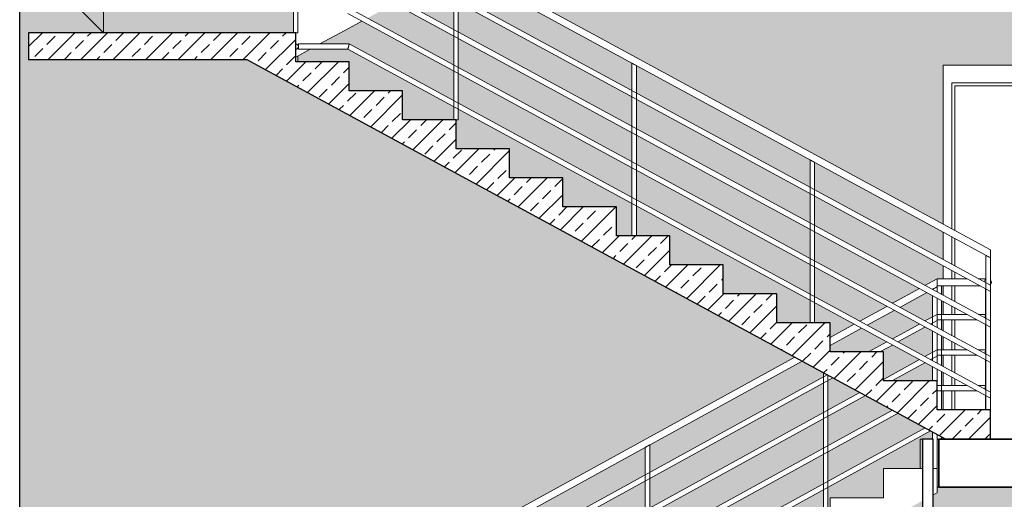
# Model space of a CAD drawing. Header units: centimetres. Extents: x 8603 to 10796, y -400 to 1711.
# Tile 3 of 20: x 8881 to 9433, y -34 to 235. Entities that reach past the tile are written whole.
import ezdxf

# ---------------------------------------------------------------- set-up
doc = ezdxf.new("R2010")
doc.units = ezdxf.units.CM
doc.linetypes.add('Środek _2_', pattern=[3.175, 0.635, -0.475, 1.59, -0.475])
for name, color, linetype, lineweight in [('A-DOOR', 31, 'Continuous', 9), ('A-DOOR-FRAM', 31, 'Continuous', 9), ('A-FLOR', 192, 'Continuous', 9), ('A-FLOR-HRAL', 11, 'Continuous', 9), ('A-WALL', 113, 'Continuous', 9), ('A-WALL-PATT', 111, 'Continuous', 9), ('G-ANNO-DIMS', 111, 'Continuous', 9), ('S-STRS', 31, 'Continuous', 9)]:
    doc.layers.add(name, color=color, linetype=linetype, lineweight=lineweight)
pattern_1 = [(45, (9630.503, 545.5), (-9.1238, 9.1238), []), (45, (9639.627, 545.5), (-9.1238, 9.1238), [6.452, -3.226])]

# ---------------------------------------------------------------- blocks, each defined once
blk = doc.blocks.new('Poręcz - 25 mm-V1-Przekrój 7')
at = {"layer": 'A-FLOR-HRAL'}
for p, q in [((9124.46, 265.39), (9124.46, 179.26)), ((9126.96, 179.26), (9126.96, 264.03)), ((9126.96, 179.26), (9125.71, 179.26))]:
    blk.add_line(p, q, dxfattribs=at)
at = {"layer": 'A-FLOR-HRAL', "flags": 128}
for points in [[(9125.71, 264.71), (9125.17, 265), (9124.74, 265.24), (9124.5, 265.37)], [(9126.96, 264.03), (9126.93, 264.05), (9126.69, 264.18), (9126.26, 264.41), (9125.71, 264.71)]]:
    blk.add_lwpolyline(points, dxfattribs=at)
blk = doc.blocks.new('Poręcz - 25 mm-V2-Przekrój 7')
at = {"layer": 'A-FLOR-HRAL'}
for p, q in [((9224.46, 211.06), (9224.46, 114.07)), ((9226.96, 114.07), (9226.96, 209.71))]:
    blk.add_line(p, q, dxfattribs=at)
at = {"layer": 'A-FLOR-HRAL', "flags": 128}
for points in [[(9225.71, 210.39), (9225.17, 210.68), (9224.74, 210.92), (9224.5, 211.05)], [(9226.96, 209.71), (9226.93, 209.72), (9226.69, 209.86), (9226.26, 210.09), (9225.71, 210.39)]]:
    blk.add_lwpolyline(points, dxfattribs=at)
blk = doc.blocks.new('Poręcz - 25 mm-V3-Przekrój 7')
at = {"layer": 'A-FLOR-HRAL'}
for p, q in [((9324.46, 156.74), (9324.46, 65.19)), ((9326.96, 65.19), (9326.96, 155.39))]:
    blk.add_line(p, q, dxfattribs=at)
at = {"layer": 'A-FLOR-HRAL', "flags": 128}
for points in [[(9325.71, 156.07), (9325.17, 156.36), (9324.74, 156.6), (9324.5, 156.73)], [(9326.96, 155.39), (9326.93, 155.4), (9326.69, 155.53), (9326.26, 155.77), (9325.71, 156.07)]]:
    blk.add_lwpolyline(points, dxfattribs=at)
blk = doc.blocks.new('Poręcz - 25 mm-191622-Przekrój 7')
at = {"layer": 'A-FLOR-HRAL'}
blk.add_line((9036.96, 211.85), (9036.96, 215.17), dxfattribs=at)
blk = doc.blocks.new('Poręcz - 25 mm-395388-Przekrój 7')
at = {"layer": 'A-FLOR-HRAL'}
for p, q in [((9034.46, 297.85), (9034.46, 228.15)), ((9034.46, 297.85), (9035.71, 297.85)), ((9035.71, 297.85), (9036.96, 297.85)), ((9036.96, 228.15), (9036.96, 297.85)), ((9036.96, 228.15), (9035.71, 228.15))]:
    blk.add_line(p, q, dxfattribs=at)
blk = doc.blocks.new('Poręcz - 25 mm-395074-Przekrój 7')
at = {"layer": 'A-FLOR-HRAL'}
for p, q in [((9423.21, 103.1), (9423.21, 16.3)), ((9425.71, 16.3), (9425.71, 101.74))]:
    blk.add_line(p, q, dxfattribs=at)
at = {"layer": 'A-FLOR-HRAL', "flags": 128}
for points in [[(9424.46, 102.42), (9423.92, 102.72), (9423.49, 102.95), (9423.25, 103.09)], [(9425.71, 101.74), (9425.68, 101.76), (9425.44, 101.89), (9425.01, 102.13), (9424.46, 102.42)]]:
    blk.add_lwpolyline(points, dxfattribs=at)
blk = doc.blocks.new('Poręcz - Poręcz-433752-Przekrój 7')
at = {"layer": 'A-FLOR-HRAL'}
for p, q in [((9064.95, 278.85), (9425.71, 82.88)), ((9425.71, 86.3), (9065.71, 281.85)), ((9425.71, 66.3), (9065.71, 261.85)), ((9064.95, 258.85), (9425.71, 62.88)), ((9064.95, 238.85), (9425.71, 42.88)), ((9425.71, 46.3), (9065.71, 241.85)), ((9065.71, 221.85), (9037.21, 221.85)), ((9037.21, 221.85), (9037.21, 220.35)), ((9425.71, 26.3), (9065.71, 221.85)), ((9037.21, 220.35), (9037.21, 218.85)), ((9037.21, 218.85), (9064.95, 218.85)), ((9064.95, 218.85), (9425.71, 22.88))]:
    blk.add_line(p, q, dxfattribs=at)
at = {"layer": 'A-FLOR-HRAL', "flags": 128}
for points in [[(9425.71, 86.3), (9425.71, 86.24), (9425.71, 86.07), (9425.71, 85.8), (9425.71, 85.44), (9425.71, 85.03), (9425.71, 84.59)], [(9425.71, 84.59), (9425.71, 84.15), (9425.71, 83.74), (9425.71, 83.38), (9425.71, 83.11), (9425.71, 82.94), (9425.71, 82.88)], [(9425.71, 66.3), (9425.71, 66.24), (9425.71, 66.07), (9425.71, 65.8), (9425.71, 65.44), (9425.71, 65.03), (9425.71, 64.59)], [(9425.71, 64.59), (9425.71, 64.15), (9425.71, 63.74), (9425.71, 63.38), (9425.71, 63.11), (9425.71, 62.94), (9425.71, 62.88)], [(9425.71, 46.3), (9425.71, 46.24), (9425.71, 46.07), (9425.71, 45.8), (9425.71, 45.44), (9425.71, 45.03), (9425.71, 44.59)], [(9425.71, 44.59), (9425.71, 44.15), (9425.71, 43.74), (9425.71, 43.38), (9425.71, 43.11), (9425.71, 42.94), (9425.71, 42.88)], [(9425.71, 26.3), (9425.71, 26.24), (9425.71, 26.07), (9425.71, 25.8), (9425.71, 25.44), (9425.71, 25.03), (9425.71, 24.59)], [(9425.71, 24.59), (9425.71, 24.15), (9425.71, 23.74), (9425.71, 23.38), (9425.71, 23.11), (9425.71, 22.94), (9425.71, 22.88)]]:
    blk.add_lwpolyline(points, dxfattribs=at)
at = {"layer": 'A-FLOR-HRAL'}
for start, end in [(0, 90), (270, 0)]:
    blk.add_arc((9035.71, 220.35), 1.5, start, end, dxfattribs=at)
for points, knots in [([(9065.71, 221.85), (9065.71, 221.85), (9065.69, 221.75), (9065.61, 221.42), (9065.53, 221.11), (9065.43, 220.74), (9065.37, 220.48), (9065.33, 220.35)], [0.5, 0.5, 0.5, 0.5, 0.6666667, 0.75, 0.8333333, 0.9166667, 1, 1, 1, 1]), ([(9065.33, 220.35), (9065.3, 220.22), (9065.23, 219.96), (9065.14, 219.59), (9065.06, 219.28), (9064.98, 218.96), (9064.95, 218.85), (9064.95, 218.85)], [0, 0, 0, 0, 0.0833333, 0.1666667, 0.25, 0.3333333, 0.5, 0.5, 0.5, 0.5])]:
    blk.add_open_spline(points, degree=3, knots=knots, dxfattribs=at)
for name in ['Poręcz - 25 mm-395388-Przekrój 7', 'Poręcz - 25 mm-V1-Przekrój 7', 'Poręcz - 25 mm-191622-Przekrój 7', 'Poręcz - 25 mm-V2-Przekrój 7', 'Poręcz - 25 mm-V3-Przekrój 7', 'Poręcz - 25 mm-395074-Przekrój 7']:
    blk.add_blockref(name, (0, 0))
blk = doc.blocks.new('Typ poręczy górnej - Górna poręcz_wewnętrzny_-433758-Przekrój 7')
at = {"layer": 'A-FLOR-HRAL'}
for p, q in [((9425.71, 106.3), (9065.71, 301.85)), ((9064.7, 297.85), (9425.71, 101.74))]:
    blk.add_line(p, q, dxfattribs=at)
at = {"layer": 'A-FLOR-HRAL', "flags": 128}
for points in [[(9425.71, 106.3), (9425.71, 106.22), (9425.71, 105.99), (9425.71, 105.63), (9425.71, 105.16), (9425.71, 104.61), (9425.71, 104.02)], [(9425.71, 104.02), (9425.71, 103.43), (9425.71, 102.88), (9425.71, 102.41), (9425.71, 102.05), (9425.71, 101.82), (9425.71, 101.74)]]:
    blk.add_lwpolyline(points, dxfattribs=at)
blk = doc.blocks.new('Poręcz - 25 mm-626253-Przekrój 7')
at = {"layer": 'A-FLOR-HRAL'}
for p, q in [((9331.92, 37.29), (9331.92, -49.5)), ((9334.42, -49.5), (9334.42, 35.93))]:
    blk.add_line(p, q, dxfattribs=at)
blk = doc.blocks.new('Poręcz - 25 mm-626251-Przekrój 7')
at = {"layer": 'A-FLOR-HRAL'}
for p, q in [((9231.92, -4.65), (9231.92, -99)), ((9234.42, -99), (9234.42, -3.28))]:
    blk.add_line(p, q, dxfattribs=at)
at = {"layer": 'A-FLOR-HRAL', "flags": 128}
for points in [[(9233.17, -3.96), (9232.63, -4.26), (9232.2, -4.5), (9231.96, -4.63), (9231.92, -4.65)], [(9234.39, -3.29), (9234.15, -3.42), (9233.72, -3.66), (9233.17, -3.96)]]:
    blk.add_lwpolyline(points, dxfattribs=at)
blk = doc.blocks.new('Poręcz - 25 mm-626243-Przekrój 7')
at = {"layer": 'A-FLOR-HRAL'}
for p, q in [((9395.71, 82.59), (9395.71, 85.43)), ((9393.21, 80.54), (9393.21, 63.95)), ((9395.71, 69.95), (9395.71, 79.18)), ((9395.71, 62.59), (9395.71, 67.05)), ((9393.21, 60.54), (9393.21, 43.95)), ((9395.71, 49.95), (9395.71, 59.18)), ((9395.71, 42.59), (9395.71, 47.05)), ((9393.21, 40.54), (9393.21, 32.59)), ((9395.71, 32.59), (9395.71, 39.18)), ((9393.21, 4), (9393.21, 0)), ((9395.71, 0), (9395.71, 2.64))]:
    blk.add_line(p, q, dxfattribs=at)
at = {"layer": 'A-FLOR-HRAL', "flags": 128}
for points in [[(9394.46, 84.75), (9393.92, 84.45), (9393.49, 84.21), (9393.25, 84.08), (9393.21, 84.06)], [(9395.68, 85.42), (9395.44, 85.28), (9395.01, 85.05), (9394.46, 84.75)]]:
    blk.add_lwpolyline(points, dxfattribs=at)
blk = doc.blocks.new('Poręcz - Poręcz-467791-Przekrój 7')
at = {"layer": 'A-FLOR-HRAL'}
for p, q in [((9395.71, 70), (9388.93, 66.27)), ((9392.07, 64.57), (9395.71, 66.58)), ((9385.82, 64.56), (9370.64, 56.21)), ((9373.77, 54.51), (9388.95, 62.85)), ((9367.52, 54.49), (9357.33, 48.89)), ((9363.56, 48.89), (9370.65, 52.79)), ((9395.71, 50), (9388.93, 46.27)), ((9385.82, 44.56), (9365.71, 33.5)), ((9392.07, 44.57), (9395.71, 46.58)), ((9370.29, 32.59), (9388.95, 42.85)), ((9334.1, 36.11), (9038.9, -126.25)), ((9042.01, -127.96), (9337.23, 34.41)), ((9352.39, 26.17), (9057.07, -136.25)), ((9060.18, -137.97), (9355.52, 24.47)), ((9370.69, 16.24), (9075.24, -146.26)), ((9078.36, -147.97), (9373.82, 14.53)), ((9388.98, 6.3), (9093.42, -156.26)), ((9096.55, -157.96), (9392.11, 4.6))]:
    blk.add_line(p, q, dxfattribs=at)
for name in ['Poręcz - 25 mm-626243-Przekrój 7', 'Poręcz - 25 mm-626253-Przekrój 7', 'Poręcz - 25 mm-626251-Przekrój 7']:
    blk.add_blockref(name, (0, 0))
blk = doc.blocks.new('Typ poręczy górnej - Górna poręcz_wewnętrzny_-467807-Przekrój 7')
at = {"layer": 'A-FLOR-HRAL'}
for p, q in [((9395.71, 90), (9388.93, 86.27)), ((9385.82, 84.56), (9370.64, 76.21)), ((9393.11, 84), (9395.71, 85.43)), ((9374.81, 73.94), (9389.99, 82.29)), ((9367.52, 74.49), (9352.34, 66.14)), ((9356.52, 63.88), (9371.7, 72.23)), ((9349.23, 64.43), (9335.71, 57)), ((9335.71, 52.43), (9353.4, 62.16)), ((9315.8, 46.05), (9031.17, -110.5)), ((9035.17, -112.86), (9319.98, 43.78))]:
    blk.add_line(p, q, dxfattribs=at)
blk = doc.blocks.new('Poręcz - 25 mm-V6-Przekrój 7')
at = {"layer": 'A-FLOR-HRAL'}
for p, q in [((9395.71, 86), (9395.71, 82.59)), ((9395.71, 86), (9396.96, 86)), ((9396.96, 86), (9398.21, 86)), ((9398.21, 81.23), (9398.21, 86)), ((9395.71, 79.18), (9395.71, 62.59)), ((9398.21, 61.23), (9398.21, 77.82)), ((9395.71, 59.18), (9395.71, 42.59)), ((9398.21, 41.23), (9398.21, 57.82)), ((9395.71, 39.18), (9395.71, 32.59)), ((9398.21, 16.3), (9398.21, 37.82)), ((9395.71, 2.64), (9395.71, 0)), ((9398.21, 0), (9398.21, 1.28))]:
    blk.add_line(p, q, dxfattribs=at)
blk = doc.blocks.new('Poręcz - 25 mm-V7-Przekrój 7')
at = {"layer": 'A-FLOR-HRAL'}
for p, q in [((9422.96, 84.38), (9422.96, 67.79)), ((9422.96, 64.38), (9422.96, 47.79)), ((9422.96, 44.38), (9422.96, 27.79)), ((9422.96, 24.38), (9422.96, 16.3))]:
    blk.add_line(p, q, dxfattribs=at)
blk = doc.blocks.new('Poręcz - Poręcz-469890-Przekrój 7')
at = {"layer": 'A-FLOR-HRAL'}
for p, q in [((9412.61, 70), (9395.71, 70)), ((9395.71, 70), (9395.71, 68.5)), ((9395.71, 68.5), (9395.71, 67)), ((9395.71, 67), (9418.13, 67)), ((9422.96, 70), (9418.89, 70)), ((9412.61, 50), (9395.71, 50)), ((9395.71, 50), (9395.71, 48.5)), ((9422.96, 50), (9418.89, 50)), ((9395.71, 48.5), (9395.71, 47)), ((9395.71, 47), (9418.13, 47)), ((9412.61, 30), (9395.71, 30)), ((9422.96, 30), (9418.89, 30)), ((9395.71, 27), (9418.13, 27))]:
    blk.add_line(p, q, dxfattribs=at)
for centre, start, end in [((9424.21, 68.5), 135, 180), ((9424.21, 68.5), 180, 206.4527), ((9424.21, 68.5), 0, 5.6338), ((9424.21, 68.5), 354.3975, 0), ((9424.21, 48.5), 135, 180), ((9424.21, 48.5), 180, 206.4527), ((9424.21, 28.5), 135, 180), ((9424.21, 28.5), 180, 206.4527)]:
    blk.add_arc(centre, 1.5, start, end, dxfattribs=at)
for points in [[(9422.92, 69.25), (9422.88, 69.19), (9422.83, 69.08), (9422.78, 68.95), (9422.77, 68.89)], [(9422.92, 49.25), (9422.88, 49.19), (9422.83, 49.08), (9422.78, 48.95), (9422.77, 48.89)], [(9422.92, 29.25), (9422.88, 29.19), (9422.83, 29.08), (9422.78, 28.95), (9422.77, 28.89)]]:
    blk.add_open_spline(points, degree=3, dxfattribs=at)
for points in [[(9422.77, 68.11), (9422.78, 68.05), (9422.82, 67.95), (9422.86, 67.86), (9422.87, 67.83)], [(9422.77, 48.11), (9422.78, 48.05), (9422.82, 47.95), (9422.86, 47.86), (9422.87, 47.83)], [(9422.77, 28.11), (9422.78, 28.05), (9422.82, 27.95), (9422.86, 27.86), (9422.87, 27.83)]]:
    blk.add_open_spline(points, degree=3, knots=[0.08333333, 0.08333333, 0.08333333, 0.08333333, 0.125, 0.1469596, 0.1469596, 0.1469596, 0.1469596], dxfattribs=at)
for name in ['Poręcz - 25 mm-V6-Przekrój 7', 'Poręcz - 25 mm-V7-Przekrój 7']:
    blk.add_blockref(name, (0, 0))
blk = doc.blocks.new('Typ poręczy górnej - Górna poręcz_wewnętrzny_-470023-Przekrój 7')
at = {"layer": 'A-FLOR-HRAL'}
for p, q in [((9412.61, 90), (9395.71, 90)), ((9395.71, 90), (9395.71, 88)), ((9423.24, 90), (9418.89, 90)), ((9395.71, 88), (9395.71, 86)), ((9395.71, 86), (9419.98, 86))]:
    blk.add_line(p, q, dxfattribs=at)
for start, end in [(120, 174.6732), (0, 42.2155), (317.8308, 360)]:
    blk.add_arc((9424.21, 88), 2, start, end, dxfattribs=at)
blk = doc.blocks.new('Drzwi-korytarz-niesymetryczne-wpuszczane - 1500 x 2000mm-592005-Przekrój 7')
at = {"layer": 'A-DOOR', "linetype": 'Środek _2_'}
for p, q in [((9554.1, 200), (9464.1, 100)), ((9464.1, 100), (9554.1, 0))]:
    blk.add_line(p, q, dxfattribs=at)
at = {"layer": 'A-DOOR'}
for p, q in [((9463.94, 0), (9463.94, 198.41)), ((9464.26, 198.41), (9464.26, 0))]:
    blk.add_line(p, q, dxfattribs=at)
at = {"layer": 'A-DOOR-FRAM'}
for p, q in [((9404.1, 118.03), (9404.1, 200)), ((9404.1, 200), (9554.1, 200)), ((9554.1, 200), (9554.1, 0)), ((9405.69, 117.17), (9405.69, 198.41)), ((9405.69, 198.41), (9552.51, 198.41)), ((9552.51, 198.41), (9552.51, 0)), ((9404.1, 98.03), (9404.1, 113.48)), ((9405.69, 97.17), (9405.69, 112.62)), ((9404.1, 89.98), (9404.1, 94.62)), ((9405.69, 90), (9405.69, 93.76)), ((9404.1, 78.03), (9404.1, 86.02)), ((9405.69, 77.17), (9405.69, 86)), ((9404.1, 69.98), (9404.1, 74.62)), ((9405.69, 69.98), (9405.69, 73.76)), ((9404.1, 58.03), (9404.1, 67.02)), ((9405.69, 57.17), (9405.69, 67.02)), ((9404.1, 49.98), (9404.1, 54.62)), ((9405.69, 49.98), (9405.69, 53.76)), ((9404.1, 38.03), (9404.1, 47.02)), ((9405.69, 37.17), (9405.69, 47.02)), ((9404.1, 29.98), (9404.1, 34.62)), ((9405.69, 29.98), (9405.69, 33.76)), ((9404.1, 16.3), (9404.1, 27.02)), ((9405.69, 16.3), (9405.69, 27.02))]:
    blk.add_line(p, q, dxfattribs=at)
blk = doc.blocks.new('Rzędne punktów - Rzędna punktu - wewnętrzna-301422-Przekrój 7')
at = {"layer": 'G-ANNO-DIMS'}
for p, q in [((9444.26, 884), (9444.26, 944)), ((9444.26, 884), (9421.99, 906.28)), ((9421.99, 906.28), (9525.36, 906.28))]:
    blk.add_line(p, q, dxfattribs=at)

msp = doc.modelspace()

# ---------------------------------------------------------------- hatches: boundary and pattern name
at = {"layer": 'A-WALL-PATT'}
h = msp.add_hatch(color=256, dxfattribs=at)
h.paths.add_polyline_path([(8888.25, -128.5), (8886.84, -127.91), (8886.25, -126.5), (8886.84, -125.09), (8888.28, -124.51), (8889.67, -125.09), (8890.25, -126.5), (8889.67, -127.91), (8888.88, -128.24)])
h.paths.add_polyline_path([(8880.71, -330), (9190.81, -330), (9008.09, -229.5), (8885.71, -229.5), (8885.71, -214.5), (8887, -214.5), (8887, -206.6), (8886.75, -206), (8887, -205.4), (8887, -186.6), (8886.75, -186), (8887, -185.15), (8887, -166.6), (8886.75, -166), (8887, -165.4), (8887, -146.6), (8886.75, -146), (8887, -145.4), (8887, -128.5), (8889.5, -128.5), (8889.5, -145.4), (8889.75, -146), (8889.5, -146.6), (8889.5, -165.4), (8889.75, -166), (8889.5, -166.6), (8889.5, -185.4), (8889.75, -186), (8889.5, -186.6), (8889.5, -205.4), (8889.75, -206), (8889.5, -206.6), (8889.5, -214.5), (9031.92, -214.5), (9031.92, -206.73), (9031.73, -206.39), (9031.73, -205.61), (9031.92, -205.05), (9031.92, -193.51), (9031.67, -193.59), (9031.73, -190.19), (9031.92, -190.08), (9031.92, -186.73), (9031.73, -186.39), (9031.73, -185.61), (9031.92, -185.05), (9031.92, -173.51), (9031.67, -173.59), (9031.73, -170.19), (9031.92, -170.08), (9031.92, -166.73), (9031.73, -166.39), (9031.73, -165.61), (9031.92, -165.05), (9031.92, -153.51), (9031.67, -153.59), (9031.68, -150.22), (9031.92, -150.08), (9031.92, -146.73), (9031.73, -146.39), (9031.73, -145.61), (9031.92, -145.05), (9031.92, -133.51), (9031.67, -133.59), (9031.68, -130.22), (9031.92, -130.08), (9031.92, -128.04), (9031.67, -127.8), (9031.44, -127.5), (9031.24, -127.02), (9031.17, -125.98), (9031.24, -110.46), (9315.8, 46.05), (9008.19, 213.15), (8885.71, 213.15), (8885.71, 228.15), (9034.46, 228.15), (9034.46, 239.62), (9034.27, 239.96), (9034.27, 240.74), (9034.46, 241.3), (9034.46, 250.35), (9034.21, 250.27), (9034.21, 253.63), (9034.46, 253.77), (9034.46, 259.62), (9034.27, 259.96), (9034.27, 260.74), (9034.46, 261.3), (9034.46, 270.35), (9034.21, 270.27), (9034.21, 273.63), (9034.46, 273.77), (9034.46, 279.62), (9034.27, 279.96), (9034.27, 280.74), (9034.46, 281.3), (9034.46, 290.35), (9034.21, 290.27), (9034.21, 293.63), (9034.46, 293.77), (9034.46, 297.85), (9035.09, 297.96), (9034.46, 298.31), (9034.21, 298.55), (9033.98, 298.85), (9033.78, 299.33), (9033.71, 300.37), (9033.78, 333.4), (9230.03, 440), (8880.71, 440), (8880.71, -238.34)])
h.paths.add_polyline_path([(9387.49, -330), (9387.49, -34.72), (9129.98, -176.35), (9215.71, -223.58), (9215.71, -330), (9288.62, -330)])
h.paths.add_polyline_path([(9402.49, -330), (9404.17, -330), (9404.17, -110), (9564.17, -110), (9564.17, -330), (9580.71, -330), (9580.71, -27), (9395.71, -27), (9395.71, -30.2), (9393.49, -31.42), (9393.49, -120), (9402.49, -120), (9402.49, -309.25)])
h.paths.add_polyline_path([(10415.49, -330), (10415.49, -121), (10390.49, -121), (10390.49, -330)])
h.paths.add_polyline_path([(9825.71, -330), (9937.49, -330), (9937.49, -27), (9595.71, -27), (9595.71, -330), (9680.71, -330), (9680.71, -110), (9825.71, -110), (9825.71, -238.34)])
h.paths.add_polyline_path([(9213.21, -313.5), (9213.21, -305.55), (9116.96, -252.61), (9116.96, -264), (9125.71, -264), (9125.71, -280.5), (9155.71, -280.5), (9155.71, -297), (9185.71, -297), (9185.71, -313.5), (9190.81, -313.5)])
h.paths.add_polyline_path([(9213.22, -302.13), (9213.21, -285.55), (9116.95, -232.61), (9116.96, -249.19), (9213.21, -302.13)])
h.paths.add_polyline_path([(9213.23, -282.13), (9213.21, -265.55), (9116.95, -212.6), (9116.96, -229.19), (9213.21, -282.13)])
h.paths.add_polyline_path([(9104.02, -264), (9114.46, -264), (9114.46, -251.24), (9054.14, -218.06), (9035.71, -228.2), (9035.71, -231), (9065.71, -231), (9065.71, -247.5), (9095.71, -247.5), (9095.71, -264)])
h.paths.add_polyline_path([(9213.23, -262.14), (9213.21, -245.55), (9116.94, -192.6), (9116.96, -209.19), (9213.21, -262.13)])
h.paths.add_polyline_path([(9114.47, -247.82), (9114.46, -231.24), (9072.33, -208.06), (9057.26, -216.35), (9114.46, -247.81)])
h.paths.add_polyline_path([(9213.24, -242.14), (9213.21, -226.69), (9125.71, -178.7), (9116.94, -183.52), (9116.96, -189.19), (9213.21, -242.13)])
h.paths.add_polyline_path([(9114.48, -227.82), (9114.46, -211.24), (9090.51, -198.06), (9075.44, -206.35), (9114.46, -227.81)])
h.paths.add_polyline_path([(9034.67, -206), (9034.67, -204.55), (9035.71, -204.5), (9035.71, -198), (9054.04, -198), (9038.9, -189.67), (9034.42, -192.13), (9034.42, -205.27), (9034.62, -205.61)])
h.paths.add_polyline_path([(9035.71, -214.5), (9035.6, -207.86), (9034.96, -207.45), (9034.94, -207.3), (9034.67, -207.3), (9034.62, -206.39), (9034.42, -206.95), (9034.42, -214.5)])
h.paths.add_polyline_path([(9114.48, -207.82), (9114.46, -191.24), (9108.69, -188.06), (9093.62, -196.35), (9114.46, -207.81)])
h.paths.add_polyline_path([(9060.26, -198), (9065.71, -198), (9065.71, -184.42), (9057.08, -179.67), (9042.01, -187.96), (9055.16, -195.2)])
h.paths.add_polyline_path([(9034.42, -188.71), (9035.7, -187.92), (9034.96, -187.45), (9034.94, -187.3), (9034.67, -187.3), (9034.62, -186.39), (9034.42, -186.95), (9034.42, -187.45)])
h.paths.add_polyline_path([(9114.49, -187.83), (9114.46, -184.88), (9111.8, -186.35), (9114.46, -187.81)])
h.paths.add_polyline_path([(9038.9, -186.25), (9053.97, -177.96), (9038.9, -169.67), (9034.42, -172.13), (9034.42, -185.27), (9034.62, -185.61), (9034.67, -185.15), (9034.67, -184.55), (9035.81, -184.55), (9038.44, -186)])
h.paths.add_polyline_path([(9083.07, -181.5), (9095.71, -181.5), (9095.71, -180.92), (9075.26, -169.67), (9060.19, -177.96), (9066.62, -181.5)])
h.paths.add_polyline_path([(9095.71, -177.5), (9095.71, -165), (9101.05, -165), (9092.4, -160.24), (9078.37, -167.96), (9083.07, -170.55)])
h.paths.add_polyline_path([(9057.08, -176.25), (9072.15, -167.96), (9057.08, -159.67), (9042.01, -167.96), (9048.81, -171.7)])
h.paths.add_polyline_path([(9034.42, -168.71), (9035.78, -167.96), (9034.97, -167.42), (9034.96, -167.3), (9034.67, -167.3), (9034.62, -166.39), (9034.42, -166.95), (9034.42, -167.45)])
h.paths.add_polyline_path([(9075.26, -166.25), (9089.29, -158.53), (9074.22, -150.24), (9060.19, -157.96), (9074.51, -165.84)])
h.paths.add_polyline_path([(9038.9, -166.25), (9053.97, -157.96), (9038.87, -149.69), (9034.42, -152.13), (9034.42, -165.27), (9034.62, -165.61), (9034.67, -165.25), (9034.67, -164.55), (9035.81, -164.55), (9038.44, -166)])
h.paths.add_polyline_path([(9117.33, -165), (9125.71, -165), (9125.71, -148.5), (9131.92, -148.5), (9131.92, -138.51), (9096.55, -157.96), (9109.35, -165)])
h.paths.add_polyline_path([(9057.08, -156.25), (9071.11, -148.53), (9056.04, -140.24), (9042.01, -147.96), (9048.81, -151.7)])
h.paths.add_polyline_path([(9093.44, -156.25), (9131.93, -135.08), (9131.92, -118.51), (9078.37, -147.96), (9091.63, -155.26)])
h.paths.add_polyline_path([(9034.42, -148.71), (9035.7, -147.92), (9034.96, -147.45), (9034.94, -147.3), (9034.67, -147.3), (9034.62, -146.39), (9034.42, -146.95), (9034.42, -147.45)])
h.paths.add_polyline_path([(9151.59, -148.5), (9155.71, -148.5), (9155.71, -132), (9185.71, -131.96), (9185.71, -115.5), (9215.71, -115.5), (9215.71, -99), (9231.92, -99), (9231.92, -83.51), (9134.42, -137.14), (9134.46, -148.5)])
h.paths.add_polyline_path([(9038.9, -146.25), (9052.93, -138.53), (9037.79, -130.28), (9034.42, -132.13), (9034.42, -145.27), (9034.62, -145.61), (9034.67, -145.25), (9034.67, -144.55), (9035.81, -144.55), (9038.44, -146)])
h.paths.add_polyline_path([(9075.26, -146.25), (9131.94, -115.08), (9131.92, -98.51), (9060.19, -137.96), (9074.51, -145.84)])
h.paths.add_polyline_path([(9057.08, -136.25), (9131.94, -95.07), (9131.92, -78.51), (9042.09, -128), (9049.28, -131.96)])
h.paths.add_polyline_path([(9134.42, -133.71), (9231.93, -80.08), (9231.92, -63.51), (9134.41, -117.14), (9134.42, -131.96)])
h.paths.add_polyline_path([(9034.42, -128.71), (9034.69, -128.5), (9034.39, -128.45), (9034.42, -128.66)])
h.paths.add_polyline_path([(9038.9, -126.25), (9131.95, -75.07), (9131.92, -59.65), (9035.17, -112.86), (9035.28, -124.33), (9036.38, -124.87), (9038.03, -125.77)])
h.paths.add_polyline_path([(9134.41, -113.72), (9231.94, -60.08), (9231.92, -43.51), (9134.41, -97.14), (9134.41, -105.37)])
h.paths.add_polyline_path([(9234.42, -99), (9245.71, -99), (9245.71, -82.5), (9275.71, -82.5), (9275.71, -66), (9305.71, -66), (9305.75, -49.5), (9331.92, -49.5), (9331.92, -28.51), (9234.42, -82.14), (9234.42, -96.5)])
h.paths.add_polyline_path([(9134.41, -93.72), (9231.94, -40.07), (9231.92, -23.51), (9134.4, -77.15), (9134.4, -87.64)])
h.paths.add_polyline_path([(10390.49, -93), (10415.49, -93), (10415.49, 426), (10405.71, 426), (10405.71, 440), (10390.49, 440), (10390.49, -78.77)])
h.paths.add_polyline_path([(9234.42, -78.71), (9331.93, -25.08), (9331.92, -8.51), (9234.41, -62.14), (9234.42, -69.91)])
h.paths.add_polyline_path([(9134.4, -73.72), (9231.95, -20.07), (9231.92, -4.65), (9134.39, -58.29), (9134.4, -69.91)])
h.paths.add_polyline_path([(9234.41, -58.72), (9331.94, -5.08), (9331.92, 11.49), (9234.41, -42.14), (9234.41, -52.18)])
h.paths.add_polyline_path([(9334.42, -49.5), (9335.71, -49.5), (9335.71, -33), (9365.71, -33), (9365.71, -16.5), (9387.49, -16.5), (9387.49, 0), (9393.22, 0), (9393.21, 4), (9392.11, 4.6), (9334.42, -27.14), (9334.42, -46.7)])
h.paths.add_polyline_path([(9234.41, -38.72), (9331.95, 14.93), (9331.92, 31.49), (9234.4, -22.15), (9234.4, -34.45)])
h.paths.add_polyline_path([(9334.42, -23.71), (9388.98, 6.3), (9373.82, 14.53), (9334.41, -7.14), (9334.41, -16.72)])
h.paths.add_polyline_path([(9234.4, -18.72), (9331.95, 34.93), (9331.92, 37.29), (9319.98, 43.78), (9234.39, -3.29), (9234.4, -16.72)])
h.paths.add_polyline_path([(9334.41, -3.72), (9370.69, 16.24), (9355.52, 24.47), (9334.41, 12.86), (9334.41, -3.42)])
h.paths.add_polyline_path([(9993.49, 0), (10108.72, 0), (10108.86, 89.92), (10258.71, 12.42), (10258.71, 0), (10322.49, 0), (10322.49, 353), (9993.49, 353), (9993.49, 9.87)])
h.paths.add_polyline_path([(10213.58, 0), (10237.66, 0), (10159.94, 40.16), (10159.96, 23.52), (10205.49, 0), (10213.33, 0)])
h.paths.add_polyline_path([(9399.1, 0), (9399.1, 0.8), (9398.21, 1.28), (9398.21, 0)])
h.paths.add_polyline_path([(10256.21, 0), (10256.24, 0), (10256.21, 9.29), (10159.93, 59.03), (10159.96, 43.52), (10244.2, 0), (10248.71, 0)])
h.paths.add_polyline_path([(10111.21, 0), (10121.53, 0), (10111.21, 5.33), (10111.21, 1.01)])
h.paths.add_polyline_path([(9699.71, 0), (9937.49, 0), (9937.49, 353), (9390.71, 353), (9390.71, 407.33), (9131.13, 266.32), (9399.1, 120.75), (9399.1, 210), (9559.1, 210), (9559.1, 0), (9631.2, 0)])
h.paths.add_polyline_path([(10196.45, 0), (10198.95, 0), (10159.95, 20.15), (10159.96, 3.52), (10166.78, 0), (10193.73, 0)])
h.paths.add_polyline_path([(10157.48, 0), (10157.46, 1.44), (10111.2, 25.34), (10111.21, 8.71), (10128.07, 0), (10157.46, 0)])
h.paths.add_polyline_path([(10159.96, 0), (10160.24, 0), (10159.95, 0.15), (10159.95, 0)])
h.paths.add_polyline_path([(10157.48, 4.81), (10157.46, 21.44), (10111.2, 45.33), (10111.21, 28.71), (10157.46, 4.81)])
h.paths.add_polyline_path([(9334.4, 16.28), (9352.39, 26.17), (9337.23, 34.41), (9334.4, 32.85), (9334.4, 18.74)])
h.paths.add_polyline_path([(9399.1, 16.3), (9399.1, 27), (9398.21, 27), (9398.21, 16.3)])
h.paths.add_polyline_path([(10157.48, 24.8), (10157.46, 41.44), (10111.19, 65.34), (10111.21, 48.71), (10157.46, 24.81)])
h.paths.add_polyline_path([(9398.83, 30), (9399.1, 30), (9399.1, 37.34), (9398.21, 37.82), (9398.21, 30)])
h.paths.add_polyline_path([(9393.21, 32.59), (9393.23, 32.59), (9393.21, 40.54), (9388.95, 42.85), (9370.29, 32.59), (9391.39, 32.59)])
h.paths.add_polyline_path([(9395.7, 32.59), (9395.71, 32.59), (9395.7, 36.47)])
h.paths.add_polyline_path([(9365.71, 33.5), (9385.82, 44.56), (9370.65, 52.79), (9363.56, 48.89), (9365.71, 48.89), (9365.71, 36.47)])
h.paths.add_polyline_path([(9399.1, 40.75), (9399.1, 47), (9398.21, 47), (9398.21, 41.23)])
h.paths.add_polyline_path([(9393.23, 43.94), (9393.21, 45.2), (9392.07, 44.57), (9393.21, 43.95)])
h.paths.add_polyline_path([(10157.49, 44.8), (10157.46, 60.31), (10111.18, 84.22), (10111.21, 68.71), (10157.46, 44.81)])
h.paths.add_polyline_path([(9388.94, 46.27), (9393.24, 48.73), (9393.21, 60.54), (9388.95, 62.85), (9373.78, 54.51), (9387.11, 47.27)])
h.paths.add_polyline_path([(9335.71, 48.89), (9357.33, 48.89), (9367.52, 54.49), (9353.4, 62.16), (9335.71, 52.43)])
h.paths.add_polyline_path([(9395.69, 49.99), (9395.71, 50), (9395.69, 50)])
h.paths.add_polyline_path([(9398.21, 50), (9399.1, 50), (9399.1, 57.34), (9398.21, 57.82), (9398.21, 50.11)])
h.paths.add_polyline_path([(9370.64, 56.21), (9385.82, 64.56), (9371.7, 72.23), (9356.53, 63.88), (9365.7, 58.9)])
h.paths.add_polyline_path([(9335.71, 57), (9349.23, 64.43), (9326.96, 76.53), (9326.96, 65.19), (9335.71, 65.19), (9335.71, 63.06)])
h.paths.add_polyline_path([(9399.1, 60.75), (9399.1, 67), (9398.21, 67), (9398.21, 61.23)])
h.paths.add_polyline_path([(9393.24, 63.94), (9393.21, 65.2), (9392.07, 64.57), (9393.21, 63.95)])
h.paths.add_polyline_path([(9305.71, 65.19), (9324.46, 65.19), (9324.46, 77.88), (9226.96, 130.85), (9226.96, 114.07), (9245.71, 114.07), (9245.71, 97.78), (9275.71, 97.78), (9275.71, 81.48), (9305.71, 81.48), (9305.71, 79.27)])
h.paths.add_polyline_path([(9352.35, 66.15), (9367.52, 74.49), (9326.95, 96.53), (9326.96, 79.94), (9348.57, 68.2)])
h.paths.add_polyline_path([(9388.94, 66.27), (9393.24, 68.73), (9393.21, 80.54), (9389.99, 82.29), (9374.82, 73.94), (9388.38, 66.58)])
h.paths.add_polyline_path([(9395.69, 69.99), (9395.71, 70), (9395.69, 70)])
h.paths.add_polyline_path([(9399.1, 70), (9399.1, 77.34), (9398.21, 77.82), (9398.21, 70)])
h.paths.add_polyline_path([(9370.64, 76.21), (9385.82, 84.56), (9326.95, 116.53), (9326.96, 99.94), (9365.7, 78.9)])
h.paths.add_polyline_path([(9399.1, 80.75), (9399.1, 86), (9398.21, 86), (9398.21, 81.23), (9399.03, 80.79)])
h.paths.add_polyline_path([(9324.47, 81.29), (9324.46, 97.88), (9226.95, 150.85), (9226.96, 134.26), (9324.46, 81.3)])
h.paths.add_polyline_path([(9393.25, 83.93), (9393.21, 84.06), (9393.21, 83.95)])
h.paths.add_polyline_path([(9388.94, 86.27), (9395.86, 90), (9399.1, 90), (9399.1, 97.34), (9326.94, 136.54), (9326.96, 119.94), (9388.38, 86.58)])
h.paths.add_polyline_path([(9399.1, 100.75), (9399.01, 116.25), (9326.93, 155.4), (9326.96, 139.94), (9391.39, 104.94)])
h.paths.add_polyline_path([(9324.48, 101.29), (9324.46, 117.88), (9226.95, 170.86), (9226.96, 154.26), (9324.46, 101.3)])
h.paths.add_polyline_path([(9215.71, 114.07), (9224.46, 114.07), (9224.46, 132.2), (9126.96, 185.17), (9126.93, 179.26), (9125.71, 179.26), (9125.71, 162.96), (9155.71, 162.96), (9155.71, 146.67), (9185.71, 146.67), (9185.71, 130.37), (9215.71, 130.37), (9215.71, 116.25)])
h.paths.add_polyline_path([(9324.48, 121.29), (9324.46, 137.88), (9226.94, 190.86), (9226.96, 174.26), (9324.46, 121.3)])
h.paths.add_polyline_path([(9224.47, 135.61), (9224.46, 152.2), (9126.96, 205.17), (9126.96, 188.58), (9224.46, 135.62)])
h.paths.add_polyline_path([(9324.49, 141.28), (9324.46, 156.74), (9226.93, 209.72), (9226.96, 194.26), (9324.46, 141.3)])
h.paths.add_polyline_path([(9224.48, 155.61), (9224.46, 172.2), (9126.95, 225.18), (9126.96, 208.58), (9224.46, 155.62)])
h.paths.add_polyline_path([(9224.48, 175.61), (9224.46, 192.2), (9126.94, 245.18), (9126.96, 228.58), (9224.46, 175.62)])
h.paths.add_polyline_path([(9124.46, 179.26), (9124.46, 186.52), (9064.95, 218.85), (9043.74, 218.85), (9036.96, 215.17), (9036.96, 211.85), (9065.71, 211.85), (9065.71, 195.56), (9095.71, 195.56), (9095.71, 179.26), (9117.33, 179.26)])
h.paths.add_polyline_path([(9124.47, 189.94), (9124.46, 206.52), (9072.76, 234.61), (9049.26, 221.85), (9065.81, 221.8), (9124.46, 189.94)])
h.paths.add_polyline_path([(9224.49, 195.6), (9224.46, 211.07), (9126.93, 264.04), (9126.96, 248.58), (9224.46, 195.62)])
h.paths.add_polyline_path([(9124.48, 209.93), (9124.46, 226.52), (9091.17, 244.61), (9075.9, 236.32), (9124.46, 209.94)])
h.paths.add_polyline_path([(9124.48, 229.93), (9124.46, 246.52), (9109.57, 254.61), (9094.31, 246.32), (9124.46, 229.94)])
h.paths.add_polyline_path([(9065.52, 244.44), (9065.71, 244.44), (9065.6, 258.5), (9064.95, 258.85), (9050.11, 258.85), (9036.96, 251.71), (9036.96, 244.44), (9065.43, 244.44)])
h.paths.add_polyline_path([(9124.49, 249.92), (9124.46, 262.7), (9112.72, 256.32), (9124.46, 249.94)])
h.paths.add_polyline_path([(9036.96, 255.12), (9043.83, 258.85), (9037.21, 258.9), (9037.16, 259.96), (9036.96, 259.4), (9036.96, 258.09)])
h.paths.add_polyline_path([(9037.21, 260.35), (9037.21, 261.85), (9049.35, 261.85), (9072.8, 274.59), (9064.95, 278.85), (9050.11, 278.85), (9036.96, 271.71), (9036.96, 261.08), (9037.16, 260.74)])
h.paths.add_polyline_path([(9091.91, 260.74), (9095.71, 260.74), (9095.71, 262.14), (9075.94, 272.88), (9055.64, 261.85), (9065.81, 261.8), (9067.76, 260.74), (9083.07, 260.74)])
h.paths.add_polyline_path([(9095.71, 265.56), (9095.71, 277.04), (9103.02, 277.04), (9093.3, 282.31), (9079.08, 274.59), (9083.07, 272.42)])
h.paths.add_polyline_path([(9036.96, 275.12), (9043.83, 278.85), (9037.21, 278.9), (9037.16, 279.96), (9036.96, 279.4), (9036.96, 275.82)])
h.paths.add_polyline_path([(9075.94, 276.3), (9090.16, 284.02), (9074.89, 292.31), (9055.64, 281.85), (9065.81, 281.8), (9074.51, 277.08)])
h.paths.add_polyline_path([(9111.4, 277.04), (9125.71, 277.04), (9125.71, 293.33), (9134.46, 293.33), (9134.46, 304.67), (9097.49, 284.59), (9100.2, 283.12)])
h.paths.add_polyline_path([(9037.21, 280.35), (9037.21, 281.85), (9049.35, 281.85), (9071.75, 294.02), (9064.7, 297.85), (9048.22, 297.82), (9036.96, 291.71), (9036.96, 281.08), (9037.16, 280.74)])
h.paths.add_polyline_path([(9094.35, 286.3), (9134.47, 308.09), (9134.46, 324.67), (9079.08, 294.59), (9091.63, 287.77)])
h.paths.add_polyline_path([(9136.96, 293.33), (9155.71, 293.33), (9155.71, 309.63), (9185.71, 309.63), (9185.71, 325.93), (9215.71, 325.93), (9215.71, 342.22), (9234.46, 342.22), (9234.46, 358.99), (9136.96, 306.03), (9136.96, 293.54)])
h.paths.add_polyline_path([(9036.96, 295.12), (9041.99, 297.85), (9036.96, 297.85), (9036.96, 297.69)])
h.paths.add_polyline_path([(9075.94, 296.3), (9134.48, 328.09), (9134.46, 344.67), (9055.64, 301.85), (9065.84, 301.78), (9074.51, 297.08)])
h.paths.add_polyline_path([(9049.35, 301.85), (9134.48, 348.1), (9134.46, 364.67), (9037.71, 312.12), (9037.71, 301.85), (9048.81, 301.85)])
h.paths.add_polyline_path([(9136.96, 309.44), (9234.47, 362.41), (9234.46, 378.99), (9136.95, 326.02), (9136.96, 311.27)])
h.paths.add_polyline_path([(9037.71, 315.53), (9134.49, 368.1), (9134.46, 383.53), (9037.71, 330.98), (9037.71, 320.14)])
h.paths.add_polyline_path([(9136.95, 329.44), (9234.48, 382.41), (9234.46, 398.99), (9136.95, 346.02), (9136.95, 337.87)])
h.paths.add_polyline_path([(9236.96, 342.22), (9245.71, 342.22), (9245.71, 358.52), (9275.71, 358.52), (9275.71, 374.81), (9305.71, 374.81), (9305.71, 391.11), (9335.71, 391.11), (9335.71, 407.41), (9334.46, 407.41), (9334.46, 413.31), (9236.96, 360.35), (9236.96, 346.73)])
h.paths.add_polyline_path([(9136.95, 349.43), (9234.48, 402.42), (9234.46, 418.99), (9136.94, 366.02), (9136.94, 353.13)])
h.paths.add_polyline_path([(9236.96, 363.76), (9334.47, 416.73), (9334.46, 433.31), (9236.95, 380.34), (9236.96, 364.46)])
h.paths.add_polyline_path([(9136.94, 369.43), (9234.49, 422.42), (9234.46, 437.86), (9136.93, 384.88), (9136.94, 373.33)])
h.paths.add_polyline_path([(9236.95, 383.76), (9334.48, 436.73), (9334.46, 440), (9309.95, 440), (9236.95, 400.34), (9236.95, 391.06)])
h.paths.add_polyline_path([(9236.95, 403.75), (9303.67, 440), (9273.14, 440), (9236.94, 420.34), (9236.94, 408.79)])
h.paths.add_polyline_path([(9340, 407.41), (9365.71, 407.41), (9365.71, 423.7), (9390.71, 423.7), (9390.71, 440), (9383.59, 440), (9336.96, 414.67), (9336.96, 407.41)])
h.paths.add_polyline_path([(9336.96, 418.08), (9377.31, 440), (9346.77, 440), (9336.95, 434.67), (9336.96, 426.51)])
h.paths.add_polyline_path([(9236.94, 423.75), (9266.85, 440), (9238.41, 440), (9236.93, 439.2), (9236.94, 426.51)])
h.paths.add_polyline_path([(9336.95, 438.08), (9340.49, 440), (9336.95, 440)])
at = {"layer": 'S-STRS'}
h = msp.add_hatch(dxfattribs=at)
h.set_pattern_fill('FP_1', color=256, style=0, pattern_type=2)
h.set_pattern_definition(pattern_1)
h.paths.add_polyline_path([(9035.71, 198.2), (9035.71, 228.15), (8885.71, 228.15), (8885.71, 213.15), (9008.19, 213.15), (9023.38, 204.9)])
h = msp.add_hatch(dxfattribs=at)
h.set_pattern_fill('FP_1', color=256, style=0, pattern_type=2)
h.set_pattern_definition(pattern_1)
h.paths.add_polyline_path([(9408.52, 0), (9425.71, 0), (9425.65, 16.3), (9395.71, 16.3), (9395.71, 32.59), (9365.71, 32.59), (9365.7, 48.89), (9335.71, 48.89), (9335.71, 65.19), (9305.71, 65.19), (9305.71, 81.48), (9275.71, 81.48), (9275.71, 97.78), (9245.71, 97.78), (9245.71, 114.07), (9215.71, 114.07), (9215.71, 130.37), (9185.71, 130.37), (9185.71, 146.67), (9155.71, 146.67), (9155.71, 162.96), (9125.71, 162.96), (9125.71, 179.26), (9095.71, 179.26), (9095.71, 195.56), (9065.71, 195.56), (9065.71, 211.85), (9035.71, 211.85), (9035.71, 198.2), (9400.58, 0)])

# ---------------------------------------------------------------- linework, layer by layer
at = {"layer": 'A-FLOR'}
for p, q in [((9386.21, 0), (9386.21, -16.5)), ((9386.21, 0), (9387.49, 0)), ((9395.71, -27), (9395.71, 0)), ((9395.71, 0), (9396.71, 0)), ((9396.71, -27), (9395.71, -27))]:
    msp.add_line(p, q, dxfattribs=at)
at = {"layer": 'A-FLOR', "lineweight": 35}
for p, q in [((10108.71, 0), (9396.71, 0)), ((9396.71, 0), (9396.71, -27)), ((9396.71, -27), (10108.71, -27))]:
    msp.add_line(p, q, dxfattribs=at)
at = {"layer": 'A-WALL', "lineweight": 25}
for p, q in [((8880.71, -330), (8880.71, 440)), ((9387.49, 0), (9387.49, -120)), ((9393.49, 0), (9387.49, 0)), ((9393.49, -120), (9393.49, 0))]:
    msp.add_line(p, q, dxfattribs=at)
at = {"layer": 'A-WALL'}
for p, q in [((9399.1, 120.75), (9399.1, 210)), ((9399.1, 210), (9559.1, 210)), ((9399.1, 100.75), (9399.1, 116.2)), ((9399.1, 89.99), (9399.1, 97.34)), ((9399.1, 80.79), (9399.1, 86.01)), ((9399.1, 69.99), (9399.1, 77.34)), ((9399.1, 60.75), (9399.1, 67.01)), ((9399.1, 49.99), (9399.1, 57.34)), ((9399.1, 40.75), (9399.1, 47.01)), ((9399.1, 29.99), (9399.1, 37.34)), ((9399.1, 16.3), (9399.1, 27.01)), ((9399.1, 0), (9399.1, 0.8))]:
    msp.add_line(p, q, dxfattribs=at)
at = {"layer": 'S-STRS'}
for p, q in [((9065.71, 230.79), (9072.76, 234.61)), ((9049.26, 221.85), (9065.71, 230.79)), ((9035.71, 214.49), (9043.74, 218.85)), ((9365.71, -16.5), (9387.49, -16.5)), ((9365.71, -33), (9365.71, -16.5)), ((9393.49, -16.5), (9395.71, -16.5)), ((9395.71, -30.2), (9395.71, -27)), ((9335.71, -33), (9365.71, -33)), ((9335.71, -49.5), (9335.71, -33)), ((9393.49, -31.42), (9395.71, -30.2))]:
    msp.add_line(p, q, dxfattribs=at)
at = {"layer": 'S-STRS', "lineweight": 25}
for p, q in [((9035.71, 228.15), (8885.71, 228.15)), ((8885.71, 228.15), (8885.71, 213.15)), ((9035.71, 211.85), (9035.71, 228.15)), ((8885.71, 213.15), (9008.19, 213.15)), ((9008.19, 213.15), (9035.71, 198.2)), ((9065.71, 211.85), (9035.71, 211.85)), ((9065.71, 195.56), (9065.71, 211.85)), ((9035.71, 198.2), (9400.58, 0)), ((9095.71, 195.56), (9065.71, 195.56)), ((9095.71, 179.26), (9095.71, 195.56)), ((9125.71, 179.26), (9095.71, 179.26)), ((9125.71, 162.96), (9125.71, 179.26)), ((9155.71, 162.96), (9125.71, 162.96)), ((9155.71, 146.67), (9155.71, 162.96)), ((9185.71, 146.67), (9155.71, 146.67)), ((9185.71, 130.37), (9185.71, 146.67)), ((9215.71, 130.37), (9185.71, 130.37)), ((9215.71, 114.07), (9215.71, 130.37)), ((9245.71, 114.07), (9215.71, 114.07)), ((9245.71, 97.78), (9245.71, 114.07)), ((9275.71, 97.78), (9245.71, 97.78)), ((9275.71, 81.48), (9275.71, 97.78)), ((9305.71, 81.48), (9275.71, 81.48)), ((9305.71, 65.19), (9305.71, 81.48)), ((9335.71, 65.19), (9305.71, 65.19)), ((9335.71, 48.89), (9335.71, 65.19)), ((9365.71, 48.89), (9335.71, 48.89)), ((9365.71, 32.59), (9365.71, 48.89)), ((9395.71, 32.59), (9365.71, 32.59)), ((9395.71, 16.3), (9395.71, 32.59)), ((9425.71, 16.3), (9395.71, 16.3)), ((9425.71, 0), (9425.71, 16.3)), ((9400.58, 0), (9425.71, 0))]:
    msp.add_line(p, q, dxfattribs=at)

# ---------------------------------------------------------------- block references
at = {"layer": 'A-DOOR'}
msp.add_blockref('Drzwi-korytarz-niesymetryczne-wpuszczane - 1500 x 2000mm-592005-Przekrój 7', (0, 0), dxfattribs=at)
at = {"layer": 'A-FLOR-HRAL'}
for name in ['Typ poręczy górnej - Górna poręcz_wewnętrzny_-433758-Przekrój 7', 'Poręcz - Poręcz-433752-Przekrój 7', 'Typ poręczy górnej - Górna poręcz_wewnętrzny_-467807-Przekrój 7', 'Typ poręczy górnej - Górna poręcz_wewnętrzny_-470023-Przekrój 7', 'Poręcz - Poręcz-467791-Przekrój 7', 'Poręcz - Poręcz-469890-Przekrój 7']:
    msp.add_blockref(name, (0, 0), dxfattribs=at)
at = {"layer": 'G-ANNO-DIMS'}
msp.add_blockref('Rzędne punktów - Rzędna punktu - wewnętrzna-301422-Przekrój 7', (-516.56, -655.85), dxfattribs=at)

doc.saveas('drawing.dxf')
